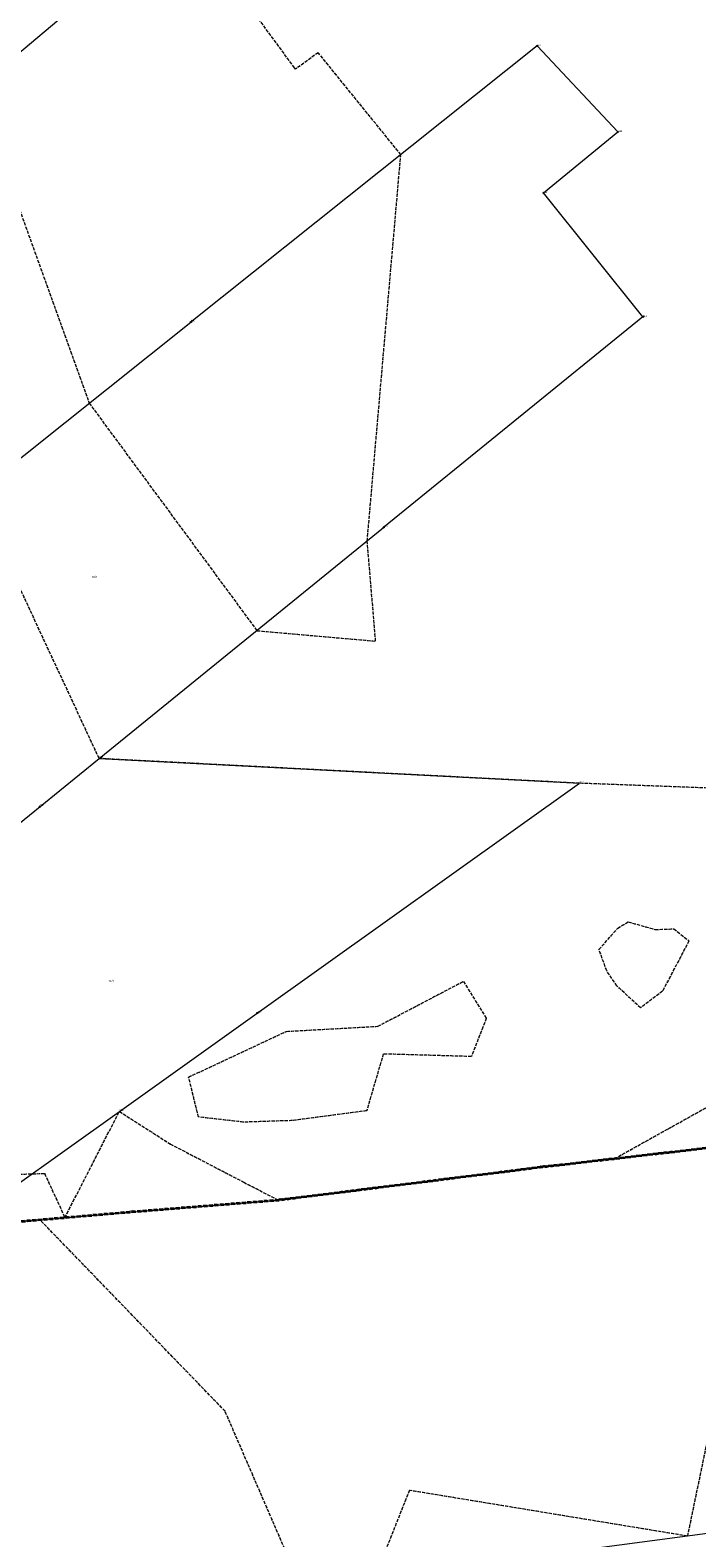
# Model space of a CAD drawing. Header units: metres. Extents: x 6524698 to 6533081, y 5883213 to 5896811.
# Tile 110 of 131: x 6528699 to 6529000, y 5891880 to 5892561. Entities that reach past the tile are written whole.
import ezdxf
from ezdxf.enums import TextEntityAlignment as Align

# ---------------------------------------------------------------- set-up
doc = ezdxf.new("R2010")
doc.units = ezdxf.units.M
for name, pattern in [('mapa zasadnicza$0$1.5_1.0', [2.5, 1.5, -1]), ('mapa zasadnicza$0$219-500', [0]), ('mapa zasadnicza$0$egkk-500', [2, 1.5, -0.5]), ('mapa zasadnicza$0$egug-500', [1, 0.5, -0.5])]:
    doc.linetypes.add(name, pattern=pattern)
for name, color, linetype in [('mapa zasadnicza$0$202-punkt graniczny', 7, 'Continuous'), ('mapa zasadnicza$0$202-punkt graniczny-Atr103', 7, 'Continuous'), ('mapa zasadnicza$0$203-punkt graniczny', 7, 'Continuous'), ('mapa zasadnicza$0$203-punkt graniczny-Atr103', 7, 'Continuous'), ('mapa zasadnicza$0$211-numer działki ewidencyjnej', 7, 'Continuous'), ('mapa zasadnicza$0$216-obręb ewidencyjny', 7, 'Continuous'), ('mapa zasadnicza$0$217-kontur klasyfikacyjny', 7, 'Continuous'), ('mapa zasadnicza$0$218-kontur użytku gruntowego', 7, 'Continuous'), ('mapa zasadnicza$0$219-działka ewidencyjna', 7, 'Continuous')]:
    doc.layers.add(name, color=color, linetype=linetype)
doc.styles.add('mapa zasadnicza$0$STANDARD', font='Working1250', dxfattribs={"width": 0.75})

# ---------------------------------------------------------------- blocks, each defined once
blk = doc.blocks.new('mapa zasadnicza$0$202')
at = {"color": 0, "linetype": 'Continuous', "lineweight": 0}
blk.add_circle((0, 0), 0.25, dxfattribs=at)
blk = doc.blocks.new('mapa zasadnicza$0$203')
at = {"linetype": 'Continuous', "lineweight": 0}
h = blk.add_hatch(color=0, dxfattribs=at)
edge = h.paths.add_edge_path()
edge.add_arc((0, 0), 0.045, 0, 360)

msp = doc.modelspace()

# ---------------------------------------------------------------- linework, layer by layer
at = {"layer": 'mapa zasadnicza$0$216-obręb ewidencyjny', "color": 7, "linetype": 'mapa zasadnicza$0$1.5_1.0', "lineweight": 35, "flags": 128}
for points in [[(6532173.44, 5894410.01), (6532146.43, 5894429.98), (6532121.94, 5894448.08), (6532080.02, 5894478.35), (6532068.86, 5894486.41), (6532021.73, 5894514.79), (6531992.6, 5894532.32), (6531947.82, 5894561.73), (6531920.42, 5894579.72), (6531901.27, 5894596.07), (6531894.35, 5894601.98), (6531821.26, 5894724.08), (6531814.31, 5894735.1), (6531811.23, 5894740.03), (6531780.22, 5894789.63), (6531767.74, 5894809.58), (6531750.79, 5894849.18), (6531748.39, 5894858.64), (6531740.52, 5894889.65), (6531722.79, 5894966.32), (6531701.22, 5895053.01), (6531686.07, 5895129.36), (6531669.12, 5895211.17), (6531624.01, 5895310.47), (6531614.29, 5895347), (6531603.94, 5895412.88), (6531598.73, 5895467.38), (6531564.77, 5895613.69), (6531556.6, 5895663.96), (6531552.51, 5895710.75), (6531539.6, 5895773.55), (6531544.35, 5895780.58), (6531544.16, 5895788.15), (6531507.25, 5895943.86), (6531499.19, 5895972.02), (6531486.51, 5896006.52), (6531466.15, 5896076.08), (6531454.43, 5896110.08), (6531431.22, 5896177.42), (6531430.43, 5896180.2), (6531424.28, 5896202.02), (6531414.58, 5896246.77), (6531402.85, 5896288.93), (6531394.99, 5896317.17), (6531392.26, 5896327.01), (6531376.91, 5896381.63), (6531368.27, 5896412.35), (6531367.02, 5896416.62), (6531318.81, 5896568.61), (6531272.76, 5896714.08), (6531217.21, 5896664.26), (6531190.62, 5896638.08), (6531186.78, 5896634.37), (6531127.14, 5896577.43), (6531100.18, 5896551.88), (6531086.51, 5896538.77), (6530989.57, 5896445.82), (6530931.52, 5896386.36), (6530883.06, 5896340.67), (6530877.3, 5896336.6), (6530873.73, 5896334.08), (6530858.65, 5896322.14), (6530767.28, 5896233.73), (6530678.44, 5896145.87), (6530572.05, 5896045.16), (6530563.1, 5896037.12), (6530451.04, 5895932.33), (6530385.68, 5895871.76), (6530354.37, 5895842.65), (6530280.46, 5895771.72), (6530232.76, 5895726.03), (6530226.82, 5895720.96), (6530177.71, 5895672.11), (6530155.08, 5895649.47), (6530136.64, 5895629.41), (6530101.12, 5895593.57), (6530084.35, 5895577.66), (6530025.14, 5895520.24), (6530019.45, 5895515.19), (6530011.77, 5895512.95), (6529995.37, 5895498.34), (6529944.65, 5895450.1), (6529883.96, 5895391.89), (6529874.86, 5895383.05), (6529856.89, 5895365.59), (6529806.63, 5895317.74), (6529777.32, 5895289.82), (6529767.93, 5895280.88), (6529727.8, 5895242.98), (6529716.4, 5895232.24), (6529611.75, 5895132.35), (6529602.11, 5895123.44), (6529564.79, 5895088.95), (6529442.18, 5894971.11), (6529348, 5894880.66), (6529341.6, 5894874.72), (6529205.1, 5894745.94), (6529095.11, 5894642.73), (6528985.24, 5894540.2), (6528979.86, 5894535.18), (6528950.63, 5894507.69), (6528940.33, 5894498.09), (6528899.89, 5894460.41), (6528759.38, 5894329.94), (6528671.55, 5894242.83), (6528626.12, 5894197.75), (6528570.28, 5894143.23), (6528564.23, 5894137.3), (6528527.75, 5894101.56), (6528446.8, 5894020.71), (6528384.19, 5893957.79), (6528337.7, 5893910.96), (6528325.94, 5893899.11), (6528292.63, 5893867.35), (6528263.34, 5893839.22), (6528235.37, 5893817.79), (6528212.45, 5893801.88), (6528192.4, 5893787.97), (6528160.44, 5893751.29), (6528093.51, 5893704.95), (6528051.1, 5893681.86), (6527962.24, 5893630.13), (6527966.7, 5893563.53), (6527967.45, 5893552.31), (6527970.73, 5893522.51), (6527970.79, 5893518.44), (6527968.55, 5893513.63), (6527972.36, 5893501.34), (6527994.3, 5893412.78), (6528008.56, 5893361.13), (6528024.92, 5893315.29), (6528047.55, 5893241.88), (6528061.74, 5893201.21), (6528080.19, 5893144.58), (6528103.06, 5893080.73), (6528114.87, 5893046.22), (6528118.84, 5893029.51), (6528166.45, 5892875.8), (6528171.14, 5892860.59), (6528192.07, 5892792.85), (6528202.22, 5892766.07), (6528211.23, 5892742.29), (6528214.23, 5892726.13), (6528216.98, 5892718.27), (6528217.45, 5892695.43), (6528253.12, 5892581.84), (6528274.02, 5892507.32), (6528276.69, 5892498.16), (6528296.22, 5892421.59), (6528299.61, 5892411.02), (6528334.62, 5892315.93), (6528349.09, 5892260.65), (6528377.11, 5892179.95), (6528394.78, 5892128.68), (6528440.31, 5891996.73), (6528446.42, 5891995.98), (6528618.95, 5892016.86), (6528665.82, 5892020.2), (6528743.5, 5892026.91), (6528810.71, 5892032.32), (6528929.03, 5892047.18), (6529084.54, 5892065.08), (6529137.05, 5892069.83), (6529163.27, 5892079.55), (6529183.63, 5892087.79), (6529198.7, 5892096.25), (6529272.43, 5892137.61), (6529299.93, 5892161.54), (6529302.53, 5892163.8), (6529315.87, 5892175.4), (6529326.47, 5892184.67), (6529341.14, 5892199.13), (6529440.16, 5892285.12), (6529457.93, 5892308.5), (6529472.77, 5892323.9), (6529519.91, 5892352.88), (6529537.94, 5892368.41), (6529543.85, 5892373.51), (6529606.4, 5892445.37), (6529658.73, 5892492.51), (6529670.09, 5892502.74), (6529686.63, 5892522.04), (6529732.12, 5892575.11), (6529757.09, 5892610.5), (6529779.62, 5892651.92), (6529797.52, 5892678.13), (6529839.46, 5892724.94), (6529870.95, 5892781.67), (6529898.89, 5892809.16), (6529922.19, 5892839.09), (6529934.43, 5892854.81), (6529953.15, 5892874.17), (6529965.1, 5892886.47), (6530012.8, 5892917.44), (6530031.5, 5892919.94), (6530070.88, 5892925.19), (6530098.14, 5892934.36), (6530109.36, 5892938.08), (6530135.18, 5892952.7), (6530167.6, 5892981.5), (6530232.92, 5893051.1), (6530259.88, 5893074.62), (6530286.3, 5893097.64), (6530336.76, 5893153.84), (6530364.12, 5893172.96), (6530403.79, 5893201.82), (6530436.38, 5893225.27), (6530494.74, 5893292.49), (6530545.01, 5893335.37), (6530557.68, 5893347.81), (6530648.56, 5893425.65), (6530689.83, 5893451.62), (6530733.98, 5893475.6), (6530772.07, 5893505.94), (6530852.43, 5893590.07), (6530857.49, 5893597.21), (6530891.97, 5893643.79), (6530917.57, 5893672.17), (6530950.23, 5893698.89), (6530954.1, 5893702.06), (6530977.54, 5893721.23), (6531019.6, 5893747.15), (6531141.96, 5893812.02), (6531213.08, 5893849.19), (6531238.4, 5893862.2), (6531260.04, 5893873.32), (6531289.74, 5893888.58), (6531296.49, 5893892.05), (6531306.22, 5893896.94), (6531368.93, 5893928.43), (6531397.54, 5893942.83), (6531414.17, 5893951.2), (6531423.14, 5893955.72), (6531453.45, 5893971.02), (6531561.58, 5894025.58), (6531627.85, 5894057.85), (6531656.74, 5894073.39), (6531720.57, 5894105.2), (6531769.98, 5894129.46), (6531780.94, 5894134.72), (6531821.73, 5894154.36), (6531826.18, 5894156.65), (6531827.33, 5894157.24), (6531894.03, 5894191.64), (6531897.66, 5894193.45), (6532059.55, 5894273.99), (6532168.75, 5894325.46), (6532285.62, 5894379.19), (6532256.72, 5894387.98), (6532237.4, 5894391.85), (6532209.71, 5894397.39)], [(6528810.71, 5892032.32), (6528743.5, 5892026.91), (6528665.82, 5892020.2), (6528618.95, 5892016.86), (6528446.42, 5891995.98), (6528440.31, 5891996.73), (6528198.8, 5891907.55), (6528014.33, 5891830.31), (6527846.82, 5891746.29), (6527801.61, 5891598.79), (6527787.58, 5891553.86), (6527785.51, 5891547.1), (6527759.25, 5891463.12), (6527705.03, 5891299.34), (6527651.09, 5891150.82), (6527517.65, 5890758.02), (6527509.07, 5890729.27), (6527454.67, 5890547.02), (6527391.42, 5890349.92), (6527469.9, 5890380.85), (6527548.32, 5890411.76), (6527628.31, 5890449.47), (6527701.79, 5890487.35), (6527781.71, 5890531.45), (6527831.96, 5890559.17), (6527894.74, 5890596), (6527918.86, 5890538.44), (6527996.61, 5890364.36), (6528002.77, 5890340.12), (6528015.06, 5890276.2), (6528068.35, 5890122.94), (6528069.52, 5890117.74), (6528086.27, 5890073.01), (6528087.43, 5890069.91), (6528144.14, 5889918.51), (6528178.59, 5889821.74), (6528194.07, 5889776.62), (6528203.76, 5889751.35), (6528219.86, 5889705.13), (6528289.3, 5889557.06), (6528293.69, 5889548.36), (6528315.49, 5889501.75), (6528319.49, 5889494.06), (6528320.3, 5889498.78), (6528374.9, 5889392.75), (6528393.7, 5889357.37), (6528402.97, 5889333.92), (6528406.48, 5889321.22), (6528417.63, 5889287.69), (6528426.72, 5889250.74), (6528427.12, 5889249.1), (6528437.2, 5889208.11), (6528462.62, 5889141.48), (6528476.98, 5889088.52), (6528479.5, 5889060.26), (6528487.24, 5889042.5), (6528497.03, 5888999.3), (6528513.44, 5888948.22), (6528513.62, 5888944.51), (6528514.32, 5888935.53), (6528517.9, 5888889.57), (6528521.9, 5888874.59), (6528534.18, 5888828.64), (6528537.21, 5888800.87), (6528538.55, 5888788.67), (6528539.84, 5888759.55), (6528540.29, 5888749.47), (6528546.56, 5888728.63), (6528550.89, 5888720.89), (6528554.61, 5888714.22), (6528572.89, 5888682.85), (6528612.6, 5888606.5), (6528643.54, 5888542.38), (6528657.02, 5888506.94), (6528675.5, 5888460.67), (6528681.51, 5888445.9), (6528704.85, 5888377.17), (6528713.34, 5888354.12), (6528741.09, 5888278.42), (6528766.6, 5888207.14), (6528788.71, 5888147.82), (6528812.94, 5888083.84), (6528826.58, 5888045.33), (6528850.06, 5887982.04), (6528866.81, 5887934.63), (6528879.99, 5887896.72), (6528918.8, 5887790.89), (6528952.56, 5887701.57), (6529019.26, 5887707.89), (6529031.01, 5887709.01), (6529109.21, 5887715.92), (6529166.14, 5887721.78), (6529262.28, 5887731.31), (6529282.79, 5887731.14), (6529289.52, 5887663.25), (6529296.91, 5887588.72), (6529312.34, 5887533.26), (6529320.57, 5887503.67), (6529321.72, 5887480.33), (6529315.22, 5887418.55), (6529296.28, 5887374.9), (6529295.89, 5887348.38), (6529295.74, 5887344.56), (6529294.33, 5887253.59), (6529300.1, 5887247.3), (6529460.65, 5887265.28), (6529607.85, 5887282.19), (6529604.22, 5887244.37), (6529619.06, 5887245.53), (6529620.4, 5887245.61), (6529751.62, 5887253.65), (6529836.5, 5887258.86), (6529917.79, 5887263.83), (6530037.96, 5887271.18), (6530037.77, 5887311.55), (6530035.48, 5887465.82), (6530294.87, 5887497.94), (6530342.75, 5887503.87), (6530390.63, 5887509.81), (6530435.08, 5887515.31), (6530469.62, 5887519.59), (6530472.76, 5887520.14), (6530455.94, 5887633.47), (6530452.16, 5887659), (6530429.5, 5887800.32), (6530425.85, 5887820.62), (6530434.17, 5887821.11), (6530435.15, 5887821.09), (6530501.5, 5887826.49), (6530563.57, 5887831.54), (6530569.25, 5887832), (6530626.35, 5887836.71), (6530689.94, 5887841.95), (6530699.77, 5887842.77), (6530753.72, 5887845.97), (6530816.4, 5887849.69), (6530847.34, 5887851.53), (6530851.75, 5887851.79), (6530878, 5887853.36), (6530941.55, 5887857.17), (6531028.05, 5887862.36), (6531029.51, 5887862.54), (6531089.96, 5887870.11), (6531157.91, 5887878.61), (6531147.74, 5887927.21), (6531134.09, 5887992.44), (6531130.39, 5888022.23), (6531130.01, 5888024.33), (6531127.76, 5888039.49), (6531114.28, 5888108.63), (6531110.56, 5888127.5), (6531105.84, 5888172.24), (6531089.18, 5888214.66), (6531070.01, 5888263.46), (6531063.59, 5888283), (6531047.06, 5888328.03), (6531038.58, 5888352.41), (6531021.83, 5888400.87), (6531015.19, 5888413.6), (6531005.83, 5888460.28), (6531006, 5888467.6), (6531006.12, 5888486.87), (6531000.78, 5888546.56), (6530994.46, 5888582.13), (6530992.02, 5888587.87), (6530975.04, 5888631.61), (6530968.96, 5888647.12), (6530918.79, 5888737.7), (6530893.21, 5888788.19), (6530875.95, 5888835.79), (6530824.74, 5888967.12), (6530698.19, 5888957.37), (6530696.88, 5888957.26), (6530690.8, 5888956.75), (6530665.31, 5889016.21), (6530647.2, 5889058.57), (6530634.24, 5889085.41), (6530634.99, 5889106.79), (6530619.51, 5889109.25), (6530602.59, 5889110.21), (6530580.67, 5889109.48), (6530563.76, 5889105.91), (6530556.11, 5889102.91), (6530554.6, 5889108.92), (6530550.45, 5889111.73), (6530532.14, 5889151.93), (6530513.79, 5889192.45), (6530502.04, 5889258.4), (6530482.32, 5889287.2), (6530469.7, 5889327.04), (6530465.02, 5889440.31), (6530478.29, 5889507.42), (6530476.75, 5889539.74), (6530454.68, 5889579.85), (6530444.35, 5889666), (6530447.75, 5889689.9), (6530449.31, 5889721.21), (6530456.42, 5889744.94), (6530489.74, 5889803.92), (6530476.19, 5889829.67), (6530441.37, 5889895.14), (6530436.32, 5889900.67), (6530377.31, 5890013.31), (6530319.1, 5890126.26), (6530282.19, 5890186.6), (6530272.79, 5890201.79), (6530203.17, 5890307.87), (6530172.91, 5890358.56), (6530084.18, 5890524.8), (6530023.66, 5890630.14), (6529988.68, 5890702.02), (6529902.56, 5890854), (6529878.29, 5890895.67), (6529853.22, 5890939.23), (6529790.88, 5891059.39), (6529783.8, 5891073.31), (6529750.15, 5891126.7), (6529715.67, 5891191.31), (6529711.87, 5891220.22), (6529686.86, 5891413.55), (6529894.11, 5891526.79), (6529935.18, 5891550.85), (6529897.51, 5891589.82), (6529852.46, 5891637.21), (6529830.78, 5891658.8), (6529798.22, 5891693.91), (6529778.68, 5891710.68), (6529723.77, 5891769.55), (6529664.88, 5891829.87), (6529592.94, 5891899.3), (6529520.59, 5891969.98), (6529496.71, 5891996.9), (6529443.6, 5892048.07), (6529413.19, 5892074.88), (6529373, 5892116.29), (6529315.87, 5892175.4), (6529302.53, 5892163.8), (6529299.93, 5892161.54), (6529272.43, 5892137.61), (6529198.7, 5892096.25), (6529183.63, 5892087.79), (6529163.27, 5892079.55), (6529137.05, 5892069.83), (6529084.54, 5892065.08), (6528929.03, 5892047.18)]]:
    msp.add_lwpolyline(points, close=True, dxfattribs=at)
at = {"layer": 'mapa zasadnicza$0$217-kontur klasyfikacyjny', "color": 92, "linetype": 'mapa zasadnicza$0$egkk-500', "lineweight": 18, "flags": 128}
for points in [[(6528818.06, 5892543.79), (6528800.91, 5892567.14)], [(6528828.79, 5892550.59), (6528818.52, 5892543.15)], [(6528866.09, 5892504.55), (6528828.79, 5892550.59)], [(6528818.52, 5892543.15), (6528818.06, 5892543.79)], [(6528674.22, 5892534.26), (6528725.32, 5892392.28)], [(6528850.92, 5892330.01), (6528866.09, 5892504.55)], [(6528725.32, 5892392.28), (6528801.1, 5892289.52)], [(6528729.81, 5892231.79), (6528674.13, 5892351.46)], [(6528854.72, 5892284.81), (6528850.92, 5892330.01)], [(6528801.1, 5892289.52), (6528854.72, 5892284.81)], [(6528946.79, 5892220.61), (6528729.81, 5892231.79)], [(6529052.54, 5892216.68), (6528946.79, 5892220.61)], [(6528955.6, 5892145.51), (6528964.1, 5892155.2)], [(6528964.1, 5892155.2), (6528968.84, 5892157.99)], [(6528968.84, 5892157.99), (6528981.04, 5892154.56)], [(6528981.04, 5892154.56), (6528989.41, 5892154.84)], [(6528989.41, 5892154.84), (6528996.28, 5892149.44)], [(6528959.14, 5892135.86), (6528955.6, 5892145.51)], [(6528996.28, 5892149.44), (6528984.33, 5892126.73)], [(6528963.74, 5892129.06), (6528959.14, 5892135.86)], [(6528855.69, 5892110.83), (6528894.35, 5892131.12)], [(6528894.35, 5892131.12), (6528904.73, 5892114.43)], [(6528974.42, 5892119.11), (6528963.74, 5892129.06)], [(6528984.33, 5892126.73), (6528974.42, 5892119.11)], [(6528986.85, 5892064.52), (6529085.99, 5892119.77)], [(6528904.73, 5892114.43), (6528897.96, 5892097.17)], [(6528770.24, 5892087.91), (6528814.42, 5892108.54)], [(6528814.42, 5892108.54), (6528855.69, 5892110.83)], [(6528858.17, 5892098.33), (6528850.67, 5892072.69)], [(6528897.96, 5892097.17), (6528858.17, 5892098.33)], [(6528774.69, 5892069.87), (6528770.24, 5892087.91)], [(6528714.33, 5892024.39), (6528738.94, 5892072.36)], [(6528738.94, 5892072.36), (6528761.97, 5892057.67)], [(6528850.67, 5892072.69), (6528817.12, 5892068.26)], [(6528795.07, 5892067.54), (6528774.69, 5892069.87)], [(6528817.12, 5892068.26), (6528795.07, 5892067.54)], [(6528962.65, 5892051.05), (6528986.85, 5892064.52)], [(6528761.97, 5892057.67), (6528795.1, 5892040.44)], [(6528929.03, 5892047.18), (6528962.65, 5892051.05)], [(6528689.68, 5892043.9), (6528705.14, 5892044.37)], [(6528705.14, 5892044.37), (6528714.33, 5892024.39)], [(6528810.71, 5892032.32), (6528929.03, 5892047.18)], [(6528795.1, 5892040.44), (6528810.71, 5892032.32)], [(6528703.08, 5892023.42), (6528694.43, 5892022.67)], [(6528786.69, 5891937.01), (6528703.08, 5892023.42)], [(6529016.16, 5891979.78), (6528995.57, 5891880.57)], [(6528883.59, 5891713.32), (6528786.69, 5891937.01)], [(6528869.95, 5891901.23), (6528854.65, 5891862.64)], [(6528995.57, 5891880.57), (6528869.95, 5891901.23)]]:
    msp.add_lwpolyline(points, dxfattribs=at)
at = {"layer": 'mapa zasadnicza$0$218-kontur użytku gruntowego', "color": 3, "linetype": 'mapa zasadnicza$0$egug-500', "lineweight": 18, "flags": 128}
for points in [[(6528818.06, 5892543.79), (6528800.91, 5892567.14)], [(6528828.79, 5892550.59), (6528818.52, 5892543.15)], [(6528866.09, 5892504.55), (6528828.79, 5892550.59)], [(6528818.52, 5892543.15), (6528818.06, 5892543.79)], [(6528674.22, 5892534.26), (6528725.32, 5892392.28)], [(6528850.92, 5892330.01), (6528866.09, 5892504.55)], [(6528725.32, 5892392.28), (6528801.1, 5892289.52)], [(6528729.81, 5892231.79), (6528674.13, 5892351.46)], [(6528854.72, 5892284.81), (6528850.92, 5892330.01)], [(6528801.1, 5892289.52), (6528854.72, 5892284.81)], [(6528946.79, 5892220.61), (6528729.81, 5892231.79)], [(6529052.54, 5892216.68), (6528946.79, 5892220.61)], [(6528955.6, 5892145.51), (6528964.1, 5892155.2)], [(6528964.1, 5892155.2), (6528968.84, 5892157.99)], [(6528968.84, 5892157.99), (6528981.04, 5892154.56)], [(6528981.04, 5892154.56), (6528989.41, 5892154.84)], [(6528989.41, 5892154.84), (6528996.28, 5892149.44)], [(6528959.14, 5892135.86), (6528955.6, 5892145.51)], [(6528996.28, 5892149.44), (6528984.33, 5892126.73)], [(6528963.74, 5892129.06), (6528959.14, 5892135.86)], [(6528855.69, 5892110.83), (6528894.35, 5892131.12)], [(6528894.35, 5892131.12), (6528904.73, 5892114.43)], [(6528974.42, 5892119.11), (6528963.74, 5892129.06)], [(6528984.33, 5892126.73), (6528974.42, 5892119.11)], [(6528986.85, 5892064.52), (6529085.99, 5892119.77)], [(6528904.73, 5892114.43), (6528897.96, 5892097.17)], [(6528770.24, 5892087.91), (6528814.42, 5892108.54)], [(6528814.42, 5892108.54), (6528855.69, 5892110.83)], [(6528858.17, 5892098.33), (6528850.67, 5892072.69)], [(6528897.96, 5892097.17), (6528858.17, 5892098.33)], [(6528774.69, 5892069.87), (6528770.24, 5892087.91)], [(6528714.33, 5892024.39), (6528738.94, 5892072.36)], [(6528738.94, 5892072.36), (6528761.97, 5892057.67)], [(6528850.67, 5892072.69), (6528817.12, 5892068.26)], [(6528795.07, 5892067.54), (6528774.69, 5892069.87)], [(6528817.12, 5892068.26), (6528795.07, 5892067.54)], [(6528962.65, 5892051.05), (6528986.85, 5892064.52)], [(6528761.97, 5892057.67), (6528795.1, 5892040.44)], [(6528929.03, 5892047.18), (6528962.65, 5892051.05)], [(6528689.68, 5892043.9), (6528705.14, 5892044.37)], [(6528705.14, 5892044.37), (6528714.33, 5892024.39)], [(6528810.71, 5892032.32), (6528929.03, 5892047.18)], [(6528795.1, 5892040.44), (6528810.71, 5892032.32)], [(6528703.08, 5892023.42), (6528694.43, 5892022.67)], [(6528786.69, 5891937.01), (6528703.08, 5892023.42)], [(6529016.16, 5891979.78), (6528995.57, 5891880.57)], [(6528883.59, 5891713.32), (6528786.69, 5891937.01)], [(6528869.95, 5891901.23), (6528854.65, 5891862.64)], [(6528995.57, 5891880.57), (6528869.95, 5891901.23)]]:
    msp.add_lwpolyline(points, dxfattribs=at)
at = {"layer": 'mapa zasadnicza$0$219-działka ewidencyjna', "color": 7, "linetype": 'mapa zasadnicza$0$219-500', "lineweight": 18, "flags": 128}
for points in [[(6528670.63, 5892531.24), (6528823.64, 5892660.01)], [(6528927.65, 5892553.64), (6528771.3, 5892428.95)], [(6528927.65, 5892553.64), (6528964.16, 5892514.81)], [(6528930.58, 5892487.29), (6528964.16, 5892514.81)], [(6528975.5, 5892431.28), (6528930.58, 5892487.29)], [(6528543.97, 5892247.66), (6528771.3, 5892428.95)], [(6528975.5, 5892431.28), (6528858.34, 5892336.18)], [(6528729.81, 5892231.79), (6528858.34, 5892336.18)], [(6528703.09, 5892210.11), (6528729.81, 5892231.79)], [(6528729.81, 5892231.79), (6528946.79, 5892220.61)], [(6528801.27, 5892116.82), (6528946.79, 5892220.61)], [(6528547.84, 5892084.05), (6528703.09, 5892210.11)], [(6528738.94, 5892072.36), (6528801.27, 5892116.82)], [(6528665.82, 5892020.2), (6528738.94, 5892072.36)], [(6528929.03, 5892047.18), (6529084.54, 5892065.08)], [(6528810.71, 5892032.32), (6528929.03, 5892047.18)], [(6528743.5, 5892026.91), (6528810.71, 5892032.32)], [(6528665.82, 5892020.2), (6528743.5, 5892026.91)], [(6529019.34, 5891883.74), (6528870.65, 5891863.92)]]:
    msp.add_lwpolyline(points, dxfattribs=at)

# ---------------------------------------------------------------- block references
at = {"layer": 'mapa zasadnicza$0$202-punkt graniczny', "color": 7, "linetype": 'Continuous', "lineweight": 18}
for p in [(6528927.65, 5892553.64), (6528964.16, 5892514.81), (6528930.58, 5892487.29), (6528975.5, 5892431.28), (6528771.3, 5892428.95), (6528858.34, 5892336.18), (6528703.09, 5892210.11), (6528801.27, 5892116.82), (6528929.03, 5892047.18), (6528810.71, 5892032.32), (6528743.5, 5892026.91)]:
    msp.add_blockref('mapa zasadnicza$0$202', p, dxfattribs=at)
at = {"layer": 'mapa zasadnicza$0$203-punkt graniczny', "color": 7, "linetype": 'Continuous', "lineweight": 18}
for p in [(6528729.81, 5892231.79), (6528946.79, 5892220.61), (6528738.94, 5892072.36)]:
    msp.add_blockref('mapa zasadnicza$0$203', p, dxfattribs=at)

# ---------------------------------------------------------------- texts
at = {"layer": 'mapa zasadnicza$0$202-punkt graniczny-Atr103', "color": 7, "style": 'mapa zasadnicza$0$STANDARD', "width": 0.667}
for s, p in [('3611', (6528927.65, 5892553.64)), ('3616', (6528964.16, 5892514.81)), ('3614', (6528930.58, 5892487.29)), ('3613', (6528975.5, 5892431.28))]:
    msp.add_text(s, height=0.75, dxfattribs=at).set_placement(p)
for s, p in [('6991', (6528771.3, 5892428.95)), ('7016', (6528858.34, 5892336.18)), ('7010', (6528703.09, 5892210.11)), ('7015', (6528801.27, 5892116.82)), ('48587', (6528929.03, 5892047.18)), ('48586', (6528810.71, 5892032.32)), ('48585', (6528743.5, 5892026.91))]:
    msp.add_text(s, height=0.75, dxfattribs=at).set_placement(p, align=Align.BOTTOM_LEFT)
at = {"layer": 'mapa zasadnicza$0$203-punkt graniczny-Atr103', "color": 7, "style": 'mapa zasadnicza$0$STANDARD', "width": 0.667}
for s, p in [('7011', (6528729.81, 5892231.79)), ('7017', (6528946.79, 5892220.61)), ('7012', (6528738.94, 5892072.36))]:
    msp.add_text(s, height=0.75, dxfattribs=at).set_placement(p, align=Align.BOTTOM_LEFT)
at = {"layer": 'mapa zasadnicza$0$211-numer działki ewidencyjnej', "color": 7, "linetype": 'Continuous', "lineweight": 18, "style": 'mapa zasadnicza$0$STANDARD', "width": 0.79}
for s, p in [('10/2', (6528726.38, 5892313.27)), ('11/1', (6528733.94, 5892130.79))]:
    msp.add_text(s, height=1, dxfattribs=at).set_placement(p)

doc.saveas('drawing.dxf')
